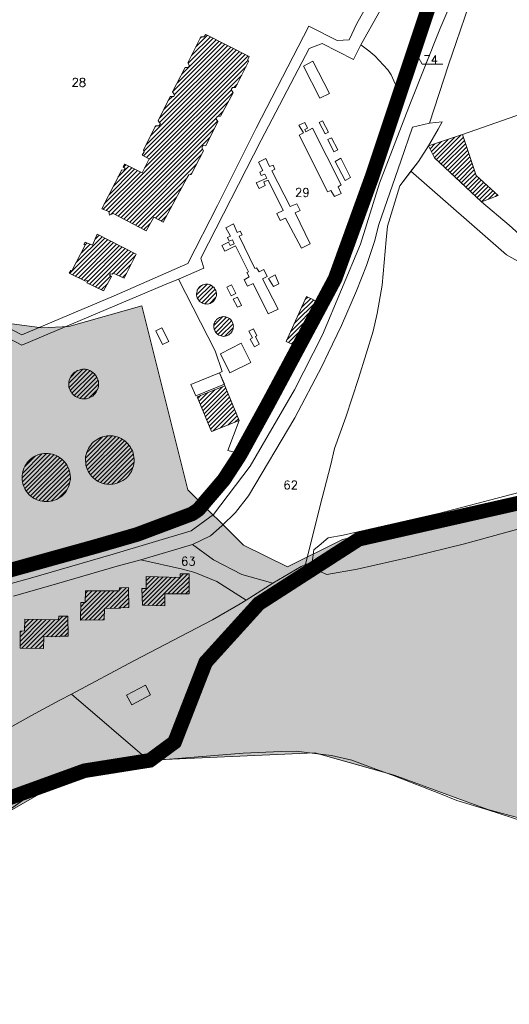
# Model space of a CAD drawing. Header units: metres. Extents: x 578835 to 593571, y 248557 to 255108.
# Tile 76 of 251: x 583993 to 584195, y 250172 to 250577. Entities that reach past the tile are written whole.
import ezdxf

# ---------------------------------------------------------------- set-up
doc = ezdxf.new("R2010")
doc.units = ezdxf.units.M
doc.linetypes.add('CACHEX2', pattern=[0.75, 0.5, -0.25])
doc.linetypes.add('SOLID_LINE', pattern=[0])
for name, color, linetype, lineweight in [('Cad-BATIMENT_BATI_LEGER13', 7, 'SOLID_LINE', 0), ('Cad-BATIMENT_BATI_PRIVE12', 7, 'SOLID_LINE', 0), ('Cad-BATIMENT_BATI_PRIVE12_HACH', 7, 'SOLID_LINE', 0), ('Cad-PARCELLAIRE_PARCELLE1', 250, 'SOLID_LINE', 0), ('Cad-RESEAU_ROUT_AXE_DE_VOIE26', 255, 'SOLID_LINE', 0), ('Cad-RESEAU_ROUT_LIMITE_DE_VOIE_P23', 8, 'SOLID_LINE', 0), ('Cad-TOPONYMIE_DETAIL_PARCELLAIR181', 7, 'SOLID_LINE', 0), ('Cad-TOPONYMIE_NUMERO_DE_PARCELL182', 250, 'SOLID_LINE', 0), ('PLU', 7, 'CACHEX2', 5), ('PPRI global - contour', 152, 'Continuous', 5), ('PPRI global - hachures', 152, 'Continuous', 5)]:
    doc.layers.add(name, color=color, linetype=linetype, lineweight=lineweight)
doc.styles.add('TEXTSTYLE_45_11', font='txt.shx', dxfattribs={"oblique": 50})

msp = doc.modelspace()

# ---------------------------------------------------------------- hatches: boundary and pattern name
at = {"layer": 'Cad-BATIMENT_BATI_PRIVE12_HACH', "ltscale": 0.4}
h = msp.add_hatch(dxfattribs=at)
h.set_pattern_fill('ANSI31', color=256, scale=0.4, style=0)
h.paths.add_polyline_path([(584052.15, 250493.74), (584062, 250512.06), (584062.73, 250513.23), (584063.63, 250513.32), (584068.75, 250523.1), (584068.07, 250524.28), (584068.58, 250525.21), (584069.65, 250525.07), (584074.67, 250535.08), (584073.82, 250536.34), (584074.5, 250537.19), (584075.73, 250537.29), (584081.02, 250546.97), (584080.17, 250548.25), (584080.68, 250549.07), (584081.99, 250549.18), (584087.29, 250559.77), (584086.97, 250560.63), (584087.6, 250561.91), (584069.69, 250571), (584068.95, 250570.05), (584067.71, 250570.06), (584062.35, 250559.24), (584063.03, 250558.08), (584062.5, 250557.36), (584061.19, 250557.36), (584056.01, 250547.34), (584056.86, 250546.07), (584056.49, 250545.49), (584055.1, 250545.38), (584050.08, 250535.37), (584051, 250534.21), (584050.41, 250533.39), (584049.01, 250533.38), (584044, 250523.37), (584044.38, 250522.63), (584043.51, 250521.22), (584046.44, 250519.79), (584043.46, 250513.97), (584036.32, 250517.49), (584035.67, 250516.44), (584036.46, 250515.84), (584036.11, 250515.14), (584035.1, 250515.28), (584026.89, 250499.21), (584029.79, 250498), (584030.07, 250496.57), (584031.58, 250497.26), (584045.12, 250490.14), (584048.28, 250495.75)])
h = msp.add_hatch(dxfattribs=at)
h.set_pattern_fill('ANSI31', color=256, scale=0.4, style=0)
h.paths.add_polyline_path([(584180.99, 250512.86), (584175.38, 250529.78), (584161.43, 250525.05), (584163.9, 250520.13), (584174.18, 250510.51), (584183.14, 250502), (584190.01, 250504.59)])
h = msp.add_hatch(dxfattribs=at)
h.set_pattern_fill('ANSI31', color=256, scale=0.4, style=0)
h.paths.add_polyline_path([(584036.03, 250470.65), (584041.06, 250480.55), (584025.04, 250488.69), (584023.03, 250484.17), (584020.04, 250485.48), (584019.54, 250484.44), (584020.06, 250484.14), (584014.58, 250473.66), (584014.09, 250473.72), (584013.43, 250472.67), (584020.23, 250469.33), (584020.69, 250469.71), (584021.13, 250469.41), (584020.77, 250468.71), (584027.64, 250465.39), (584030.86, 250471.34), (584030.07, 250471.83), (584030.52, 250472.42), (584031.11, 250472.26), (584031.56, 250472.73)])
h = msp.add_hatch(dxfattribs=at)
h.set_pattern_fill('ANSI31', color=256, scale=0.4, style=0)
h.paths.add_polyline_path([(584074.06, 250463.47), (584074.1, 250463.92), (584074.06, 250464.47), (584073.93, 250465.02), (584073.8, 250465.56), (584073.6, 250465.99), (584073.31, 250466.53), (584072.95, 250466.94), (584072.51, 250467.24), (584072.07, 250467.53), (584071.64, 250467.83), (584071.13, 250468.01), (584070.62, 250468.08), (584070.04, 250468.15), (584069.55, 250468.1), (584068.98, 250468.05), (584068.5, 250467.91), (584068.02, 250467.64), (584067.55, 250467.38), (584067.17, 250467.01), (584066.79, 250466.64), (584066.5, 250466.18), (584066.21, 250465.71), (584066.08, 250465.25), (584065.96, 250464.68), (584065.92, 250464.13), (584065.89, 250463.56), (584066.01, 250463.13), (584066.13, 250462.58), (584066.43, 250462.05), (584066.71, 250461.63), (584066.99, 250461.21), (584067.43, 250460.9), (584067.86, 250460.61), (584068.3, 250460.31), (584068.82, 250460.12), (584069.41, 250459.95), (584069.89, 250460), (584070.48, 250459.93), (584070.96, 250460.08), (584071.44, 250460.24), (584071.91, 250460.5), (584072.39, 250460.76), (584072.86, 250461.13), (584073.16, 250461.49), (584073.44, 250461.97), (584073.73, 250462.43), (584073.95, 250462.9)])
h = msp.add_hatch(dxfattribs=at)
h.set_pattern_fill('ANSI31', color=256, scale=0.4, style=0)
h.paths.add_polyline_path([(584108.51, 250441.93), (584116.95, 250460.36), (584111.2, 250463), (584102.77, 250444.57)])
h = msp.add_hatch(dxfattribs=at)
h.set_pattern_fill('ANSI31', color=256, scale=0.4, style=0)
h.paths.add_polyline_path([(584081.01, 250451.34), (584080.88, 250451.88), (584080.67, 250452.42), (584080.47, 250452.85), (584080.11, 250453.27), (584079.82, 250453.69), (584079.39, 250453.98), (584078.95, 250454.29), (584078.44, 250454.47), (584077.93, 250454.64), (584077.43, 250454.72), (584076.93, 250454.79), (584076.36, 250454.73), (584075.87, 250454.59), (584075.39, 250454.43), (584074.92, 250454.18), (584074.45, 250453.91), (584074.07, 250453.54), (584073.78, 250453.08), (584073.48, 250452.6), (584073.28, 250452.14), (584073.07, 250451.68), (584073.03, 250451.12), (584072.99, 250450.67), (584073.04, 250450.11), (584073.16, 250449.57), (584073.36, 250449.14), (584073.57, 250448.6), (584073.85, 250448.18), (584074.22, 250447.76), (584074.65, 250447.47), (584075.09, 250447.16), (584075.61, 250446.98), (584076.11, 250446.81), (584076.61, 250446.73), (584077.11, 250446.66), (584077.69, 250446.72), (584078.17, 250446.86), (584078.65, 250447.02), (584079.12, 250447.27), (584079.59, 250447.65), (584079.97, 250448.02), (584080.26, 250448.37), (584080.56, 250448.85), (584080.77, 250449.31), (584080.97, 250449.77), (584081.01, 250450.33), (584081.05, 250450.89)])
h = msp.add_hatch(dxfattribs=at)
h.set_pattern_fill('ANSI31', color=256, scale=0.4, style=0)
h.paths.add_polyline_path([(584105.42, 250435.54), (584107.17, 250439.25), (584105.2, 250440.09), (584103.51, 250436.61)])
h = msp.add_hatch(dxfattribs=at)
h.set_pattern_fill('ANSI31', color=256, scale=0.4, style=0)
h.paths.add_polyline_path([(584025.25, 250428.85), (584025.04, 250429.5), (584024.66, 250430.13), (584024.28, 250430.66), (584023.83, 250431.17), (584023.37, 250431.69), (584022.84, 250432.1), (584022.23, 250432.49), (584021.55, 250432.77), (584020.96, 250432.95), (584020.2, 250433.1), (584019.54, 250433.16), (584018.88, 250433.1), (584018.23, 250432.94), (584017.51, 250432.76), (584016.86, 250432.6), (584016.31, 250432.22), (584015.69, 250431.84), (584015.23, 250431.46), (584014.7, 250430.86), (584014.32, 250430.38), (584013.96, 250429.8), (584013.7, 250429.1), (584013.49, 250428.53), (584013.39, 250427.86), (584013.28, 250427.07), (584013.34, 250426.4), (584013.39, 250425.73), (584013.62, 250425.08), (584013.83, 250424.43), (584014.22, 250423.8), (584014.59, 250423.27), (584015.05, 250422.76), (584015.5, 250422.24), (584016.03, 250421.83), (584016.63, 250421.55), (584017.31, 250421.27), (584017.91, 250421.1), (584018.66, 250420.94), (584019.32, 250420.88), (584019.98, 250420.94), (584020.64, 250420.99), (584021.36, 250421.17), (584022, 250421.44), (584022.55, 250421.71), (584023.18, 250422.09), (584023.63, 250422.58), (584024.18, 250423.07), (584024.54, 250423.66), (584024.9, 250424.24), (584025.18, 250424.83), (584025.37, 250425.51), (584025.47, 250426.18), (584025.59, 250426.86), (584025.53, 250427.53), (584025.48, 250428.2)])
h = msp.add_hatch(dxfattribs=at)
h.set_pattern_fill('ANSI31', color=256, scale=0.4, style=0)
h.paths.add_polyline_path([(584083.39, 250411.96), (584077.57, 250426.3), (584066.08, 250421.77), (584071.98, 250407.45)])
h = msp.add_hatch(dxfattribs=at)
h.set_pattern_fill('ANSI31', color=256, scale=0.4, style=0)
h.paths.add_polyline_path([(584040.13, 250396.87), (584039.97, 250397.75), (584039.74, 250398.62), (584039.5, 250399.49), (584039.1, 250400.24), (584038.71, 250400.98), (584038.16, 250401.72), (584037.6, 250402.46), (584036.97, 250403.07), (584036.35, 250403.57), (584035.65, 250404.08), (584034.87, 250404.57), (584034.09, 250404.95), (584033.24, 250405.21), (584032.4, 250405.48), (584031.56, 250405.63), (584030.73, 250405.67), (584029.83, 250405.7), (584029.01, 250405.64), (584028.12, 250405.45), (584027.23, 250405.26), (584026.42, 250404.98), (584025.63, 250404.58), (584024.93, 250404.18), (584024.15, 250403.67), (584023.52, 250403.18), (584022.83, 250402.56), (584022.32, 250401.85), (584021.79, 250401.13), (584021.36, 250400.43), (584020.94, 250399.61), (584020.67, 250398.81), (584020.42, 250398.01), (584020.24, 250397.11), (584020.23, 250396.21), (584020.22, 250395.43), (584020.29, 250394.54), (584020.36, 250393.65), (584020.6, 250392.78), (584020.92, 250391.92), (584021.23, 250391.16), (584021.71, 250390.42), (584022.18, 250389.68), (584022.72, 250389.06), (584023.35, 250388.45), (584023.98, 250387.83), (584024.69, 250387.33), (584025.46, 250386.83), (584026.24, 250386.46), (584027.08, 250386.19), (584027.93, 250385.93), (584028.77, 250385.77), (584029.68, 250385.74), (584030.51, 250385.7), (584031.41, 250385.77), (584032.22, 250385.95), (584033.11, 250386.14), (584033.91, 250386.42), (584034.7, 250386.83), (584035.49, 250387.23), (584036.19, 250387.73), (584036.89, 250388.24), (584037.51, 250388.84), (584038.1, 250389.57), (584038.53, 250390.27), (584039.06, 250390.99), (584039.4, 250391.79), (584039.66, 250392.6), (584039.92, 250393.39), (584040.1, 250394.3), (584040.18, 250395.2), (584040.19, 250396.09)])
h = msp.add_hatch(dxfattribs=at)
h.set_pattern_fill('ANSI31', color=256, scale=0.4, style=0)
h.paths.add_polyline_path([(584013.02, 250392.71), (584012.63, 250393.46), (584012.16, 250394.2), (584011.6, 250394.93), (584010.97, 250395.55), (584010.34, 250396.17), (584009.64, 250396.66), (584008.94, 250397.17), (584008.16, 250397.54), (584007.4, 250397.82), (584006.55, 250398.08), (584005.71, 250398.23), (584004.8, 250398.37), (584003.97, 250398.42), (584003.07, 250398.35), (584002.25, 250398.27), (584001.35, 250398.09), (584000.55, 250397.8), (583999.75, 250397.51), (583999.04, 250397.12), (583998.26, 250396.6), (583997.57, 250396.1), (583996.96, 250395.5), (583996.34, 250394.88), (583995.83, 250394.17), (583995.4, 250393.46), (583994.97, 250392.65), (583994.71, 250391.85), (583994.44, 250391.05), (583994.28, 250390.14), (583994.09, 250389.34), (583994.08, 250388.46), (583994.16, 250387.57), (583994.23, 250386.68), (583994.45, 250385.92), (583994.7, 250385.05), (583995.01, 250384.29), (583995.4, 250383.55), (583995.87, 250382.81), (583996.43, 250382.08), (583997.06, 250381.45), (583997.69, 250380.84), (583998.38, 250380.34), (583999.09, 250379.84), (583999.86, 250379.46), (584000.63, 250379.19), (584001.48, 250378.93), (584002.31, 250378.77), (584003.23, 250378.63), (584004.06, 250378.59), (584004.96, 250378.66), (584005.77, 250378.73), (584006.67, 250378.91), (584007.47, 250379.2), (584008.27, 250379.5), (584008.98, 250379.89), (584009.77, 250380.39), (584010.46, 250380.91), (584011.07, 250381.51), (584011.68, 250382.12), (584012.2, 250382.83), (584012.63, 250383.53), (584013.06, 250384.35), (584013.32, 250385.16), (584013.59, 250385.95), (584013.75, 250386.86), (584013.94, 250387.65), (584013.94, 250388.55), (584013.87, 250389.44), (584013.8, 250390.32), (584013.57, 250391.08), (584013.33, 250391.96)])
h = msp.add_hatch(dxfattribs=at)
h.set_pattern_fill('ANSI31', color=256, scale=0.4, style=0)
h.paths.add_polyline_path([(584052.9, 250335.74), (584052.82, 250340.64), (584062.88, 250340.58), (584062.85, 250348.83), (584059.14, 250348.85), (584059.18, 250347.4), (584045.13, 250347.79), (584045.14, 250342.88), (584043.4, 250342.86), (584043.65, 250335.96)])
h = msp.add_hatch(dxfattribs=at)
h.set_pattern_fill('ANSI31', color=256, scale=0.4, style=0)
h.paths.add_polyline_path([(584038.04, 250335.05), (584037.94, 250343.18), (584034.14, 250343.08), (584034.01, 250341.85), (584020.16, 250341.81), (584020.07, 250337), (584018.24, 250337.07), (584018.19, 250329.82), (584027.83, 250329.96), (584027.94, 250334.54), (584034.51, 250334.75), (584034.58, 250334.87)])
h = msp.add_hatch(dxfattribs=at)
h.set_pattern_fill('ANSI31', color=256, scale=0.4, style=0)
h.paths.add_polyline_path([(584012.98, 250323.15), (584012.94, 250331.4), (584009.23, 250331.42), (584009.1, 250329.96), (583995.16, 250330.13), (583995.07, 250325.33), (583993.25, 250325.29), (583993.26, 250318.27), (584002.84, 250318.06), (584003.01, 250322.99), (584009.52, 250322.97), (584009.59, 250323.2)])
at = {"layer": 'PPRI global - hachures', "ltscale": 0.4}
h = msp.add_hatch(dxfattribs=at)
h.set_pattern_fill('ANSI36', color=256, scale=2, style=0)
h.paths.add_polyline_path([(585242.56, 250780.23), (585265.66, 250798.09), (585286.7, 250804.38), (585289.93, 250787.96), (585326.39, 250810.17), (585330.51, 250825.48), (585332.77, 250868.33), (585348.01, 250892.87), (585368.08, 250929.4), (585385.04, 250960.79), (585420, 251010.54), (585447.53, 251036.99), (585518.72, 251077.28), (585598.27, 251123.95), (585621.04, 251151.16), (585692.53, 251198.38), (585723.43, 251230.19), (585637.54, 251423.36), (585591.28, 251427.03), (585538.57, 251422.44), (585488.16, 251414.81), (585414.83, 251394.96), (585343.03, 251372.05), (585277.87, 251348.23), (585198.43, 251338.3), (585108.29, 251333.72), (585046.42, 251316.92), (585001.35, 251284.85), (584795.87, 251178.72), (584800.22, 251164.72), (584815.5, 251086.08), (584822.37, 251051.72), (584819.32, 251024.99), (584791.82, 251006.67), (584731.47, 250981.47), (584700.16, 250976.13), (584659.67, 250974.6), (584593.22, 250952.46), (584510.56, 250915.62), (584433.42, 250868.28), (584351.68, 250824.76), (584321.89, 250808.72), (584305.85, 250783.52), (584289.81, 250751.95), (584310.44, 250703.84), (584324.95, 250679.41), (584347.1, 250669.48), (584371.55, 250659.56), (584400.57, 250641.23), (584409.74, 250621.38), (584399.81, 250601.53), (584383, 250586.26), (584353.21, 250570.99), (584343.28, 250555.72), (584342.52, 250547.32), (584351.68, 250539.68), (584363.14, 250532.81), (584402.1, 250526.7), (584442.58, 250516.01), (584470.85, 250509.9), (584483.07, 250499.98), (584489.18, 250483.18), (584480.78, 250466.38), (584358.94, 250424.9), (584287.9, 250398.94), (584209.22, 250382.14), (584125.96, 250363.05), (584103.32, 250351.74), (584085.24, 250360.61), (584066.5, 250379.34), (584071.07, 250273.21), (584114.62, 250275.14), (584147.19, 250265.93), (584185.77, 250251.87), (584224.57, 250241.26), (584264.15, 250239.99), (584302.22, 250247.96), (584339.45, 250262.04), (584392.88, 250285.19), (584363.5, 250180.41), (584396.55, 250191.71), (584429.35, 250209.71), (584463.06, 250232.48), (584509.48, 250247.33), (584563.23, 250258.54), (584653.27, 250281.47), (584710.91, 250295.68), (584752.12, 250307.72), (584786.5, 250341.33), (584838.38, 250380.15), (584946.57, 250440.75), (585046.31, 250526.64), (585147.58, 250632.48), (585219.01, 250708.68), (585240.76, 250756.07)])
h = msp.add_hatch(dxfattribs=at)
h.set_pattern_fill('ANSI36', color=256, scale=2, style=0)
h.paths.add_polyline_path([(584066.5, 250379.34), (584062.37, 250383.47), (584043.41, 250459.25), (584013.35, 250450.76), (584002.24, 250450.11), (583982.63, 250452.72), (583973.49, 250455.99), (583889.77, 250518.96), (583895.65, 250528.1), (583977.99, 250662.67), (584030.07, 250749.63), (583918.43, 250756.91), (583664.41, 250783.59), (583631.24, 250786.83), (583615.06, 250787.64), (583601.17, 250794.44), (583587.42, 250827.6), (583576.9, 250872.88), (583563.15, 250910.89), (583546.16, 250944.04), (583514.61, 250983.67), (583475.78, 251010.35), (583442.61, 251028.95), (583396.5, 251041.08), (583343.91, 251049.17), (583296.18, 251058.06), (583275.96, 251065.34), (583264.63, 251086.36), (583250.88, 251100.92), (583230.66, 251114.67), (583189.4, 251126.8), (583119.68, 251147.06), (583061.43, 251160.81), (583024.22, 251164.04), (582980.53, 251148.68), (582993.48, 251125.23), (583025.83, 251140.59), (583054.15, 251143.02), (583098.64, 251130.08), (583144.75, 251115.52), (583186.01, 251101.78), (583219.99, 251088.03), (583236.17, 251071.86), (583255.58, 251033.04), (583254.78, 251000.7), (583238.6, 250995.04), (583207.85, 250995.04), (583194.1, 251002.31), (583172.26, 251010.4), (583159.32, 250999.89), (583144.75, 250992.61), (583123.72, 250996.65), (583093.79, 251001.51), (583044.44, 251004.74), (583042.82, 250977.25), (583071.95, 250975.63), (583123.72, 250970.78), (583189.25, 250968.35), (583234.55, 250957.84), (583253.97, 250940.05), (583273.38, 250908.51), (583282.28, 250851.91), (583278.25, 250803.12), (583273.39, 250777.24), (583225.66, 250792.61), (583164.18, 250807.16), (583128.59, 250807.97), (583123.73, 250787.76), (583296.04, 250750.56), (583317.08, 251031.97), (583369.66, 251022.26), (583418.2, 250998.81), (583457.03, 250968.08), (583486.96, 250930.89), (583515.28, 250879.13), (583529.84, 250833.04), (583533.88, 250790.18), (583534.69, 250771.58), (583553.3, 250763.5), (583563.01, 250755.41), (583580, 250744.9), (583594.56, 250731.15), (583590.51, 250708.51), (583580.81, 250697.19), (583567.05, 250697.19), (583552.49, 250698.8), (583535.5, 250697.19), (583522.56, 250693.95), (583503.14, 250708.51), (583479.68, 250718.21), (583448.13, 250723.87), (583373.71, 250731.15), (583318.7, 250734.39), (583315.46, 250703.66), (583444.9, 250694.76), (583478.87, 250680.21), (583494.24, 250668.89), (583512.04, 250632.5), (583510.42, 250582.36), (583496.67, 250561.34), (583468.36, 250541.12), (583419.01, 250518.48), (583354.29, 250508.77), (583304.13, 250508.77), (583282.29, 250518.48), (583279.06, 250526.56), (583283.91, 250598.53), (583239.42, 250602.58), (583222.43, 250600.96), (583186.02, 250597.72), (583162.56, 250599.34), (583148, 250606.62), (583122.92, 250612.28), (583089.76, 250614.71), (583078.43, 250626.03), (583052.54, 250635.73), (583029.89, 250635.73), (583004.81, 250631.69), (582985.4, 250622.79), (582965.98, 250613.09), (582970.84, 250593.68), (583001.58, 250611.47), (583029.08, 250621.98), (583059.01, 250621.98), (583080.86, 250606.62), (583092.99, 250591.26), (583118.07, 250585.59), (583148.81, 250571.85), (583177.12, 250554.06), (583200.59, 250528.99), (583205.44, 250507.16), (583205.44, 250486.13), (583186.83, 250479.66), (583124.54, 250464.3), (583104.02, 250461.44), (583074.89, 250436.37), (583062.76, 250421.01), (583040.92, 250417.77), (583013.41, 250429.9), (582993.19, 250437.99), (582977.01, 250433.14), (582972.96, 250422.62), (582979.43, 250412.11), (583003.7, 250411.3), (583028.78, 250404.83), (583040.92, 250397.56), (583014.22, 250380.57), (582989.14, 250366.83), (582968.11, 250354.7), (582985.91, 250337.72), (583050.62, 250379.77), (583073.28, 250387.85), (583089.45, 250391.9), (583109.68, 250404.03), (583129.9, 250417.77), (583157.41, 250425.05), (583265.81, 250428.28), (583273.09, 250428.28), (583273.9, 250446.07), (583295.97, 250457.39), (583334.8, 250467.1), (583366.35, 250470.33), (583405.99, 250467.9), (583424.6, 250456.58), (583444.01, 250438.79), (583471.52, 250417.77), (583514.39, 250491.35), (583542.71, 250566.56), (583607.54, 250728.61), (583618.87, 250755.3), (583637.47, 250748.02), (583563.05, 250565.27), (583533.11, 250493.3), (583488.62, 250414.05), (583469.92, 250375), (583458.6, 250360.44), (583447.3, 250277.69), (583433.55, 250118.39), (583433.55, 250075.53), (583435.17, 250061.79), (583444.07, 250055.32), (583538.72, 249966.37), (583593.05, 249930.65), (583636.74, 249921.76), (583657.12, 249921.76), (583640.51, 249900.52), (583605.37, 249856.24), (583563.9, 249771.01), (583539.46, 249724.43), (583484.46, 249610.66), (583466.89, 249549.58), (583445.44, 249517.44), (583408.01, 249447.95), (583372.11, 249391.45), (583402.75, 249358.91), (583418.65, 249347.07), (583436.19, 249369.28), (583463.87, 249406.75), (583478.59, 249436.8), (583476.61, 249477.12), (583481.36, 249487.31), (583491.71, 249499.16), (583485.47, 249528.1), (583479.2, 249549.72), (583486.09, 249593.97), (583536.27, 249697.24), (583571.65, 249771.24), (583609.81, 249820.41), (583635.17, 249860.02), (583657.05, 249884.96), (583692.43, 249959.02), (583716.61, 250005.58), (583724.42, 250017.76), (583733.57, 250029.46), (583758.23, 250060.88), (583783.36, 250088.01), (583819.02, 250122.79), (583886.38, 250174.14), (583941.78, 250217.37), (583983.26, 250248.04), (584014.32, 250265.65), (584046.48, 250272.12), (584071.07, 250273.21)])

# ---------------------------------------------------------------- linework, layer by layer
at = {"layer": 'Cad-BATIMENT_BATI_LEGER13'}
for points in [[(584116.66, 250544.71), (584120.55, 250546.6), (584113.74, 250559.97), (584109.95, 250557.98), (584116.66, 250544.71), (584116.66, 250544.71)], [(584116.66, 250544.71), (584120.55, 250546.6), (584113.74, 250559.97), (584109.95, 250557.98), (584116.66, 250544.71), (584116.66, 250544.71)], [(584125.42, 250509), (584113.65, 250532.32), (584110.81, 250530.85), (584110.4, 250531.82), (584111.51, 250532.36), (584110.41, 250534.72), (584108.03, 250533.62), (584109.94, 250530.45), (584108.12, 250529.51), (584118.11, 250509.61), (584119.8, 250506.19), (584121.23, 250506.75), (584122.69, 250504.19), (584125.37, 250505.54), (584124.16, 250508.22), (584125.42, 250509), (584125.42, 250509)], [(584125.42, 250509), (584113.65, 250532.32), (584110.81, 250530.85), (584110.4, 250531.82), (584111.51, 250532.36), (584110.41, 250534.72), (584108.03, 250533.62), (584109.94, 250530.45), (584108.12, 250529.51), (584118.11, 250509.61), (584119.8, 250506.19), (584121.23, 250506.75), (584122.69, 250504.19), (584125.37, 250505.54), (584124.16, 250508.22), (584125.42, 250509), (584125.42, 250509)], [(584120.22, 250530.74), (584117.77, 250535.45), (584116.33, 250534.77), (584118.87, 250530.08), (584120.22, 250530.74), (584120.22, 250530.74)], [(584120.22, 250530.74), (584117.77, 250535.45), (584116.33, 250534.77), (584118.87, 250530.08), (584120.22, 250530.74), (584120.22, 250530.74)], [(584124.04, 250523.49), (584121.49, 250528.4), (584119.97, 250527.71), (584122.39, 250522.57), (584124.04, 250523.49), (584124.04, 250523.49)], [(584124.04, 250523.49), (584121.49, 250528.4), (584119.97, 250527.71), (584122.39, 250522.57), (584124.04, 250523.49), (584124.04, 250523.49)], [(584104.4, 250500.11), (584096.81, 250514.85), (584098.16, 250515.53), (584097.37, 250517.13), (584095.93, 250516.57), (584094.41, 250519.9), (584091.4, 250518.42), (584093.17, 250515), (584091.92, 250514.23), (584092.53, 250512.83), (584093.97, 250513.4), (584094.76, 250511.79), (584090.38, 250509.86), (584091.73, 250507.52), (584094.19, 250508.73), (584093.57, 250510.24), (584095.33, 250510.94), (584101.56, 250498.42), (584098.87, 250497.19), (584100.34, 250494.31), (584102.56, 250495.38), (584109.04, 250483), (584112.68, 250484.75), (584106.51, 250497.5), (584108.57, 250498.45), (584107.11, 250501.22), (584104.4, 250500.11), (584104.4, 250500.11)], [(584104.4, 250500.11), (584096.81, 250514.85), (584098.16, 250515.53), (584097.37, 250517.13), (584095.93, 250516.57), (584094.41, 250519.9), (584091.4, 250518.42), (584093.17, 250515), (584091.92, 250514.23), (584092.53, 250512.83), (584093.97, 250513.4), (584094.76, 250511.79), (584090.38, 250509.86), (584091.73, 250507.52), (584094.19, 250508.73), (584093.57, 250510.24), (584095.33, 250510.94), (584101.56, 250498.42), (584098.87, 250497.19), (584100.34, 250494.31), (584102.56, 250495.38), (584109.04, 250483), (584112.68, 250484.75), (584106.51, 250497.5), (584108.57, 250498.45), (584107.11, 250501.22), (584104.4, 250500.11), (584104.4, 250500.11)], [(584129.28, 250512.11), (584125.24, 250520.02), (584122.95, 250518.72), (584127.07, 250510.81), (584129.28, 250512.11), (584129.28, 250512.11)], [(584129.28, 250512.11), (584125.24, 250520.02), (584122.95, 250518.72), (584127.07, 250510.81), (584129.28, 250512.11), (584129.28, 250512.11)], [(584093.1, 250470.4), (584094.92, 250471.34), (584093.62, 250474.13), (584091.63, 250473.18), (584090.59, 250474.88), (584089.87, 250474.6), (584083.48, 250487.88), (584084.67, 250488.43), (584083.88, 250489.92), (584082.6, 250489.48), (584081.08, 250492.92), (584077.92, 250491.32), (584079.93, 250487.92), (584078.66, 250487.36), (584079.37, 250485.86), (584080.64, 250486.42), (584081.35, 250484.69), (584079.68, 250484), (584078.99, 250485.39), (584076.3, 250484.05), (584077.57, 250481.71), (584081.92, 250483.96), (584087.26, 250473.26), (584086.54, 250472.97), (584087.6, 250471.17), (584085.47, 250469.99), (584086.84, 250467.32), (584089.15, 250468.41), (584095.39, 250455.88), (584099.51, 250457.79), (584093.1, 250470.4), (584093.1, 250470.4)], [(584093.1, 250470.4), (584094.92, 250471.34), (584093.62, 250474.13), (584091.63, 250473.18), (584090.59, 250474.88), (584089.87, 250474.6), (584083.48, 250487.88), (584084.67, 250488.43), (584083.88, 250489.92), (584082.6, 250489.48), (584081.08, 250492.92), (584077.92, 250491.32), (584079.93, 250487.92), (584078.66, 250487.36), (584079.37, 250485.86), (584080.64, 250486.42), (584081.35, 250484.69), (584079.68, 250484), (584078.99, 250485.39), (584076.3, 250484.05), (584077.57, 250481.71), (584081.92, 250483.96), (584087.26, 250473.26), (584086.54, 250472.97), (584087.6, 250471.17), (584085.47, 250469.99), (584086.84, 250467.32), (584089.15, 250468.41), (584095.39, 250455.88), (584099.51, 250457.79), (584093.1, 250470.4), (584093.1, 250470.4)], [(584099.8, 250468.29), (584098.25, 250471.95), (584095.56, 250470.5), (584097.5, 250467.2), (584099.8, 250468.29), (584099.8, 250468.29)], [(584099.8, 250468.29), (584098.25, 250471.95), (584095.56, 250470.5), (584097.5, 250467.2), (584099.8, 250468.29), (584099.8, 250468.29)], [(584082.07, 250464.25), (584080.28, 250467.88), (584078.38, 250466.95), (584080.09, 250463.3), (584082.07, 250464.25), (584082.07, 250464.25)], [(584082.07, 250464.25), (584080.28, 250467.88), (584078.38, 250466.95), (584080.09, 250463.3), (584082.07, 250464.25), (584082.07, 250464.25)], [(584084.37, 250459.42), (584082.68, 250462.85), (584080.94, 250462.03), (584082.7, 250458.72), (584084.37, 250459.42), (584084.37, 250459.42)], [(584084.37, 250459.42), (584082.68, 250462.85), (584080.94, 250462.03), (584082.7, 250458.72), (584084.37, 250459.42), (584084.37, 250459.42)], [(584054.45, 250444.55), (584051.67, 250450.22), (584049.14, 250448.9), (584051.91, 250443.33), (584054.45, 250444.55), (584054.45, 250444.55)], [(584054.45, 250444.55), (584051.67, 250450.22), (584049.14, 250448.9), (584051.91, 250443.33), (584054.45, 250444.55), (584054.45, 250444.55)], [(584091.73, 250443.42), (584090.15, 250446.64), (584090.7, 250446.91), (584089.3, 250449.8), (584087.41, 250448.75), (584088.97, 250445.99), (584088.01, 250445.45), (584089.68, 250442.36), (584091.73, 250443.42), (584091.73, 250443.42)], [(584091.73, 250443.42), (584090.15, 250446.64), (584090.7, 250446.91), (584089.3, 250449.8), (584087.41, 250448.75), (584088.97, 250445.99), (584088.01, 250445.45), (584089.68, 250442.36), (584091.73, 250443.42), (584091.73, 250443.42)], [(584088.23, 250435.89), (584084.19, 250443.8), (584075.74, 250439.42), (584079.61, 250431.6), (584088.23, 250435.89), (584088.23, 250435.89)], [(584088.23, 250435.89), (584084.19, 250443.8), (584075.74, 250439.42), (584079.61, 250431.6), (584088.23, 250435.89), (584088.23, 250435.89)], [(584077.36, 250426.96), (584075.4, 250431.69), (584063.6, 250426.81), (584065.55, 250422.18), (584077.36, 250426.96), (584077.36, 250426.96)], [(584077.36, 250426.96), (584075.4, 250431.69), (584063.6, 250426.81), (584065.55, 250422.18), (584077.36, 250426.96), (584077.36, 250426.96)], [(584046.98, 250299.01), (584044.83, 250303.07), (584037.1, 250298.86), (584039.32, 250294.92), (584046.98, 250299.01), (584046.98, 250299.01)], [(584046.98, 250299.01), (584044.83, 250303.07), (584037.1, 250298.86), (584039.32, 250294.92), (584046.98, 250299.01), (584046.98, 250299.01)]]:
    msp.add_lwpolyline(points, close=True, dxfattribs=at)
at = {"layer": 'Cad-BATIMENT_BATI_PRIVE12'}
for points in [[(584052.15, 250493.74), (584062, 250512.06), (584062.73, 250513.23), (584063.63, 250513.32), (584068.75, 250523.1), (584068.07, 250524.28), (584068.58, 250525.21), (584069.65, 250525.07), (584074.67, 250535.08), (584073.82, 250536.34), (584074.5, 250537.19), (584075.73, 250537.29), (584081.02, 250546.97), (584080.17, 250548.25), (584080.68, 250549.07), (584081.99, 250549.18), (584087.29, 250559.77), (584086.97, 250560.63), (584087.6, 250561.91), (584069.69, 250571), (584068.95, 250570.05), (584067.71, 250570.06), (584062.35, 250559.24), (584063.03, 250558.08), (584062.5, 250557.36), (584061.19, 250557.36), (584056.01, 250547.34), (584056.86, 250546.07), (584056.49, 250545.49), (584055.1, 250545.38), (584050.08, 250535.37), (584051, 250534.21), (584050.41, 250533.39), (584049.01, 250533.38), (584044, 250523.37), (584044.38, 250522.63), (584043.51, 250521.22), (584046.44, 250519.79), (584043.46, 250513.97), (584036.32, 250517.49), (584035.67, 250516.44), (584036.46, 250515.84), (584036.11, 250515.14), (584035.1, 250515.28), (584026.89, 250499.21), (584029.79, 250498), (584030.07, 250496.57), (584031.58, 250497.26), (584045.12, 250490.14), (584048.28, 250495.75), (584052.15, 250493.74), (584052.15, 250493.74)], [(584180.99, 250512.86), (584175.38, 250529.78), (584161.43, 250525.05), (584163.9, 250520.13), (584174.18, 250510.51), (584183.14, 250502), (584190.01, 250504.59), (584180.99, 250512.86), (584180.99, 250512.86)], [(584036.03, 250470.65), (584041.06, 250480.55), (584025.04, 250488.69), (584023.03, 250484.17), (584020.04, 250485.48), (584019.54, 250484.44), (584020.06, 250484.14), (584014.58, 250473.66), (584014.09, 250473.72), (584013.43, 250472.67), (584020.23, 250469.33), (584020.69, 250469.71), (584021.13, 250469.41), (584020.77, 250468.71), (584027.64, 250465.39), (584030.86, 250471.34), (584030.07, 250471.83), (584030.52, 250472.42), (584031.11, 250472.26), (584031.56, 250472.73), (584036.03, 250470.65), (584036.03, 250470.65)], [(584074.06, 250463.47), (584074.1, 250463.92), (584074.06, 250464.47), (584073.93, 250465.02), (584073.8, 250465.56), (584073.6, 250465.99), (584073.31, 250466.53), (584072.95, 250466.94), (584072.51, 250467.24), (584072.07, 250467.53), (584071.64, 250467.83), (584071.13, 250468.01), (584070.62, 250468.08), (584070.04, 250468.15), (584069.55, 250468.1), (584068.98, 250468.05), (584068.5, 250467.91), (584068.02, 250467.64), (584067.55, 250467.38), (584067.17, 250467.01), (584066.79, 250466.64), (584066.5, 250466.18), (584066.21, 250465.71), (584066.08, 250465.25), (584065.96, 250464.68), (584065.92, 250464.13), (584065.89, 250463.56), (584066.01, 250463.13), (584066.13, 250462.58), (584066.43, 250462.05), (584066.71, 250461.63), (584066.99, 250461.21), (584067.43, 250460.9), (584067.86, 250460.61), (584068.3, 250460.31), (584068.82, 250460.12), (584069.41, 250459.95), (584069.89, 250460), (584070.48, 250459.93), (584070.96, 250460.08), (584071.44, 250460.24), (584071.91, 250460.5), (584072.39, 250460.76), (584072.86, 250461.13), (584073.16, 250461.49), (584073.44, 250461.97), (584073.73, 250462.43), (584073.95, 250462.9), (584074.06, 250463.47), (584074.06, 250463.47)], [(584108.51, 250441.93), (584116.95, 250460.36), (584111.2, 250463), (584102.77, 250444.57), (584108.51, 250441.93), (584108.51, 250441.93)], [(584081.01, 250451.34), (584080.88, 250451.88), (584080.67, 250452.42), (584080.47, 250452.85), (584080.11, 250453.27), (584079.82, 250453.69), (584079.39, 250453.98), (584078.95, 250454.29), (584078.44, 250454.47), (584077.93, 250454.64), (584077.43, 250454.72), (584076.93, 250454.79), (584076.36, 250454.73), (584075.87, 250454.59), (584075.39, 250454.43), (584074.92, 250454.18), (584074.45, 250453.91), (584074.07, 250453.54), (584073.78, 250453.08), (584073.48, 250452.6), (584073.28, 250452.14), (584073.07, 250451.68), (584073.03, 250451.12), (584072.99, 250450.67), (584073.04, 250450.11), (584073.16, 250449.57), (584073.36, 250449.14), (584073.57, 250448.6), (584073.85, 250448.18), (584074.22, 250447.76), (584074.65, 250447.47), (584075.09, 250447.16), (584075.61, 250446.98), (584076.11, 250446.81), (584076.61, 250446.73), (584077.11, 250446.66), (584077.69, 250446.72), (584078.17, 250446.86), (584078.65, 250447.02), (584079.12, 250447.27), (584079.59, 250447.65), (584079.97, 250448.02), (584080.26, 250448.37), (584080.56, 250448.85), (584080.77, 250449.31), (584080.97, 250449.77), (584081.01, 250450.33), (584081.05, 250450.89), (584081.01, 250451.34), (584081.01, 250451.34)], [(584105.42, 250435.54), (584107.17, 250439.25), (584105.2, 250440.09), (584103.51, 250436.61), (584105.42, 250435.54), (584105.42, 250435.54)], [(584025.25, 250428.85), (584025.04, 250429.5), (584024.66, 250430.13), (584024.28, 250430.66), (584023.83, 250431.17), (584023.37, 250431.69), (584022.84, 250432.1), (584022.23, 250432.49), (584021.55, 250432.77), (584020.96, 250432.95), (584020.2, 250433.1), (584019.54, 250433.16), (584018.88, 250433.1), (584018.23, 250432.94), (584017.51, 250432.76), (584016.86, 250432.6), (584016.31, 250432.22), (584015.69, 250431.84), (584015.23, 250431.46), (584014.7, 250430.86), (584014.32, 250430.38), (584013.96, 250429.8), (584013.7, 250429.1), (584013.49, 250428.53), (584013.39, 250427.86), (584013.28, 250427.07), (584013.34, 250426.4), (584013.39, 250425.73), (584013.62, 250425.08), (584013.83, 250424.43), (584014.22, 250423.8), (584014.59, 250423.27), (584015.05, 250422.76), (584015.5, 250422.24), (584016.03, 250421.83), (584016.63, 250421.55), (584017.31, 250421.27), (584017.91, 250421.1), (584018.66, 250420.94), (584019.32, 250420.88), (584019.98, 250420.94), (584020.64, 250420.99), (584021.36, 250421.17), (584022, 250421.44), (584022.55, 250421.71), (584023.18, 250422.09), (584023.63, 250422.58), (584024.18, 250423.07), (584024.54, 250423.66), (584024.9, 250424.24), (584025.18, 250424.83), (584025.37, 250425.51), (584025.47, 250426.18), (584025.59, 250426.86), (584025.53, 250427.53), (584025.48, 250428.2), (584025.25, 250428.85), (584025.25, 250428.85)], [(584083.39, 250411.96), (584077.57, 250426.3), (584066.08, 250421.77), (584071.98, 250407.45), (584083.39, 250411.96), (584083.39, 250411.96)], [(584040.13, 250396.87), (584039.97, 250397.75), (584039.74, 250398.62), (584039.5, 250399.49), (584039.1, 250400.24), (584038.71, 250400.98), (584038.16, 250401.72), (584037.6, 250402.46), (584036.97, 250403.07), (584036.35, 250403.57), (584035.65, 250404.08), (584034.87, 250404.57), (584034.09, 250404.95), (584033.24, 250405.21), (584032.4, 250405.48), (584031.56, 250405.63), (584030.73, 250405.67), (584029.83, 250405.7), (584029.01, 250405.64), (584028.12, 250405.45), (584027.23, 250405.26), (584026.42, 250404.98), (584025.63, 250404.58), (584024.93, 250404.18), (584024.15, 250403.67), (584023.52, 250403.18), (584022.83, 250402.56), (584022.32, 250401.85), (584021.79, 250401.13), (584021.36, 250400.43), (584020.94, 250399.61), (584020.67, 250398.81), (584020.42, 250398.01), (584020.24, 250397.11), (584020.23, 250396.21), (584020.22, 250395.43), (584020.29, 250394.54), (584020.36, 250393.65), (584020.6, 250392.78), (584020.92, 250391.92), (584021.23, 250391.16), (584021.71, 250390.42), (584022.18, 250389.68), (584022.72, 250389.06), (584023.35, 250388.45), (584023.98, 250387.83), (584024.69, 250387.33), (584025.46, 250386.83), (584026.24, 250386.46), (584027.08, 250386.19), (584027.93, 250385.93), (584028.77, 250385.77), (584029.68, 250385.74), (584030.51, 250385.7), (584031.41, 250385.77), (584032.22, 250385.95), (584033.11, 250386.14), (584033.91, 250386.42), (584034.7, 250386.83), (584035.49, 250387.23), (584036.19, 250387.73), (584036.89, 250388.24), (584037.51, 250388.84), (584038.1, 250389.57), (584038.53, 250390.27), (584039.06, 250390.99), (584039.4, 250391.79), (584039.66, 250392.6), (584039.92, 250393.39), (584040.1, 250394.3), (584040.18, 250395.2), (584040.19, 250396.09), (584040.13, 250396.87), (584040.13, 250396.87)], [(584013.02, 250392.71), (584012.63, 250393.46), (584012.16, 250394.2), (584011.6, 250394.93), (584010.97, 250395.55), (584010.34, 250396.17), (584009.64, 250396.66), (584008.94, 250397.17), (584008.16, 250397.54), (584007.4, 250397.82), (584006.55, 250398.08), (584005.71, 250398.23), (584004.8, 250398.37), (584003.97, 250398.42), (584003.07, 250398.35), (584002.25, 250398.27), (584001.35, 250398.09), (584000.55, 250397.8), (583999.75, 250397.51), (583999.04, 250397.12), (583998.26, 250396.6), (583997.57, 250396.1), (583996.96, 250395.5), (583996.34, 250394.88), (583995.83, 250394.17), (583995.4, 250393.46), (583994.97, 250392.65), (583994.71, 250391.85), (583994.44, 250391.05), (583994.28, 250390.14), (583994.09, 250389.34), (583994.08, 250388.46), (583994.16, 250387.57), (583994.23, 250386.68), (583994.45, 250385.92), (583994.7, 250385.05), (583995.01, 250384.29), (583995.4, 250383.55), (583995.87, 250382.81), (583996.43, 250382.08), (583997.06, 250381.45), (583997.69, 250380.84), (583998.38, 250380.34), (583999.09, 250379.84), (583999.86, 250379.46), (584000.63, 250379.19), (584001.48, 250378.93), (584002.31, 250378.77), (584003.23, 250378.63), (584004.06, 250378.59), (584004.96, 250378.66), (584005.77, 250378.73), (584006.67, 250378.91), (584007.47, 250379.2), (584008.27, 250379.5), (584008.98, 250379.89), (584009.77, 250380.39), (584010.46, 250380.91), (584011.07, 250381.51), (584011.68, 250382.12), (584012.2, 250382.83), (584012.63, 250383.53), (584013.06, 250384.35), (584013.32, 250385.16), (584013.59, 250385.95), (584013.75, 250386.86), (584013.94, 250387.65), (584013.94, 250388.55), (584013.87, 250389.44), (584013.8, 250390.32), (584013.57, 250391.08), (584013.33, 250391.96), (584013.02, 250392.71), (584013.02, 250392.71)], [(584052.9, 250335.74), (584052.82, 250340.64), (584062.88, 250340.58), (584062.85, 250348.83), (584059.14, 250348.85), (584059.18, 250347.4), (584045.13, 250347.79), (584045.14, 250342.88), (584043.4, 250342.86), (584043.65, 250335.96), (584052.9, 250335.74), (584052.9, 250335.74)], [(584038.04, 250335.05), (584037.94, 250343.18), (584034.14, 250343.08), (584034.01, 250341.85), (584020.16, 250341.81), (584020.07, 250337), (584018.24, 250337.07), (584018.19, 250329.82), (584027.83, 250329.96), (584027.94, 250334.54), (584034.51, 250334.75), (584034.58, 250334.87), (584038.04, 250335.05), (584038.04, 250335.05)], [(584012.98, 250323.15), (584012.94, 250331.4), (584009.23, 250331.42), (584009.1, 250329.96), (583995.16, 250330.13), (583995.07, 250325.33), (583993.25, 250325.29), (583993.26, 250318.27), (584002.84, 250318.06), (584003.01, 250322.99), (584009.52, 250322.97), (584009.59, 250323.2), (584012.98, 250323.15), (584012.98, 250323.15)]]:
    msp.add_lwpolyline(points, close=True, dxfattribs=at)
at = {"layer": 'Cad-PARCELLAIRE_PARCELLE1'}
for points in [[(584058.5, 250470.19), (584052.75, 250467.93), (583993.98, 250443.07), (583988.46, 250445.84), (583891.47, 250495.7), (583912.19, 250532.88), (583926.37, 250557.47), (583987.63, 250660.24), (583992.97, 250669.38), (583994.44, 250671.51), (584044.87, 250645.17), (584097.62, 250617.7), (584103.91, 250614.44), (584147.59, 250592), (584133.55, 250566.64), (584130.49, 250560.7), (584117.66, 250567.21), (584112.31, 250565.2), (584092.46, 250527.42), (584067.67, 250478.87), (584068.91, 250474.74), (584058.5, 250470.19), (584058.5, 250470.19)], [(584163.43, 250583.96), (584162.19, 250581.07), (584159.79, 250576.18), (584153.61, 250563.3), (584149.25, 250549.34), (584148.88, 250547.96), (584146.04, 250554.31), (584144.63, 250556.41), (584139.28, 250562.1), (584136.79, 250564.24), (584133.55, 250566.64), (584147.59, 250592), (584157.42, 250586.8), (584160.52, 250585.16), (584163.43, 250583.96), (584163.43, 250583.96)], [(584163.43, 250583.96), (584148.88, 250547.96), (584149.25, 250549.34), (584153.61, 250563.3), (584159.79, 250576.18), (584162.19, 250581.07), (584163.43, 250583.96), (584163.43, 250583.96)], [(584161.43, 250525.05), (584163.9, 250520.13), (584183.14, 250502), (584194.57, 250492.48), (584200.1, 250487.48), (584205.66, 250485.05), (584216.54, 250483.17), (584225.3, 250482.9), (584237.81, 250487.06), (584320.76, 250515.62), (584301.65, 250572.66), (584296.43, 250570.99), (584256.08, 250557.59), (584228.82, 250548.29), (584208.22, 250541.33), (584175.38, 250529.78), (584161.43, 250525.05), (584161.43, 250525.05)], [(584148.88, 250547.96), (584148.24, 250544.68), (584128.9, 250486.99), (584126.79, 250481.58), (584116.95, 250460.36), (584108.51, 250441.93), (584099.22, 250422.87), (584092.85, 250412.19), (584087.99, 250405.22), (584084.78, 250400.26), (584084.03, 250398.3), (584078.82, 250399.66), (584083.39, 250411.96), (584075.4, 250431.69), (584076.42, 250432.22), (584073.58, 250440.68), (584058.5, 250470.19), (584068.91, 250474.74), (584067.67, 250478.87), (584092.46, 250527.42), (584112.31, 250565.2), (584117.66, 250567.21), (584130.49, 250560.7), (584133.55, 250566.64), (584136.79, 250564.24), (584139.28, 250562.1), (584144.63, 250556.41), (584146.04, 250554.31), (584148.88, 250547.96), (584148.88, 250547.96)], [(584149.6, 250508.68), (584144.48, 250492.09), (584143.97, 250486.36), (584142.31, 250467.72), (584140.23, 250456.06), (584138.53, 250448.78), (584135.68, 250439.41), (584132.56, 250429.33), (584127.3, 250413.4), (584122.69, 250400.42), (584121.18, 250393.94), (584116.62, 250376.39), (584110.69, 250352.71), (584108.94, 250351.89), (584097.23, 250345.01), (584084.48, 250348.63), (584072.93, 250354.57), (584064.24, 250360.98), (584071.69, 250364.5), (584076.29, 250368.67), (584081.94, 250374.16), (584087.22, 250380.95), (584106.38, 250413.1), (584117.48, 250434.21), (584120.07, 250439.78), (584125.55, 250451.16), (584131.7, 250465.38), (584135.85, 250475.87), (584139.15, 250485.73), (584140.88, 250492.67), (584149.91, 250518.73), (584154.76, 250532.74), (584161.72, 250534.44), (584166.95, 250534.99), (584165.3, 250531.95), (584161.43, 250525.05), (584157.25, 250518.68), (584149.6, 250508.68), (584149.6, 250508.68)], [(584064.24, 250360.98), (584072.93, 250354.57), (584084.48, 250348.63), (584097.23, 250345.01), (584086.35, 250338.08), (584074.25, 250345.66), (584065.12, 250349.35), (584060.05, 250350.83), (584042.92, 250354.63), (584064.24, 250360.98), (584064.24, 250360.98)]]:
    msp.add_lwpolyline(points, close=True, dxfattribs=at)
for points in [[(584199.23, 250614.26), (584221.23, 250565.27), (584228.82, 250548.29), (584208.22, 250541.33), (584175.38, 250529.78), (584161.43, 250525.05), (584165.3, 250531.95), (584166.95, 250534.99), (584161.72, 250534.44), (584169.6, 250558.5), (584172.79, 250567.69), (584178.08, 250583.29)], [(584199.07, 250477.13), (584193.53, 250480.25), (584154.13, 250514.63), (584157.25, 250518.68), (584161.43, 250525.05), (584163.9, 250520.13), (584183.14, 250502), (584194.57, 250492.48), (584200.1, 250487.48)], [(584199.07, 250477.13), (584193.53, 250480.25), (584154.13, 250514.63), (584149.6, 250508.68), (584144.48, 250492.09), (584143.97, 250486.36), (584142.31, 250467.72), (584140.23, 250456.06), (584138.53, 250448.78), (584135.68, 250439.41), (584132.56, 250429.33), (584127.3, 250413.4), (584122.69, 250400.42), (584121.18, 250393.94), (584116.62, 250376.39), (584110.69, 250352.71), (584113.51, 250353.51), (584113.51, 250353.51), (584113.51, 250353.51), (584114.13, 250358.8), (584116.38, 250360.55), (584120.07, 250363.75), (584126.25, 250364.82), (584165.98, 250373.83), (584210.59, 250385.57)], [(583988.46, 250445.84), (583993.98, 250443.07), (584052.75, 250467.93), (584058.5, 250470.19), (584073.58, 250440.68), (584076.42, 250432.22), (584075.4, 250431.69), (584083.39, 250411.96), (584078.82, 250399.66), (584084.03, 250398.3), (584084.03, 250398.3), (584084.03, 250398.3), (584083.03, 250396.66), (584077.11, 250387.58), (584066.66, 250375.34), (584064.09, 250373.57), (584041.46, 250365.09), (584024.15, 250360.08), (583970.24, 250345.11)], [(584220.03, 250373.33), (584176.18, 250361.19), (584153.88, 250355.76), (584131.95, 250350.81), (584119.45, 250348.54), (584116.35, 250349.95), (584113.51, 250353.51), (584113.51, 250353.51), (584113.51, 250353.51), (584114.13, 250358.8), (584116.38, 250360.55), (584120.07, 250363.75), (584126.25, 250364.82), (584165.98, 250373.83), (584210.59, 250385.57)], [(584205.23, 250245.35), (584185.75, 250251.64), (584173.06, 250255.48), (584166.24, 250258.25), (584147.22, 250265.7), (584138.63, 250268.88), (584129.86, 250272.16), (584121.38, 250274.01), (584114.63, 250274.9), (584106.96, 250275.82), (584100.71, 250275.75), (584085.02, 250274.99), (584046.44, 250271.88), (584014.39, 250299.3), (584040.04, 250313.04), (584072.43, 250329.9), (584083.84, 250336.53), (584086.35, 250338.08), (584097.23, 250345.01), (584108.94, 250351.89), (584110.69, 250352.71), (584113.51, 250353.51), (584116.35, 250349.95), (584119.45, 250348.54), (584131.95, 250350.81), (584153.88, 250355.76), (584176.18, 250361.19), (584220.03, 250373.33)], [(583990.49, 250339.67), (584008.2, 250344.71), (584033.24, 250352.04), (584042.92, 250354.63), (584060.05, 250350.83), (584065.12, 250349.35), (584074.25, 250345.66), (584086.35, 250338.08), (584083.84, 250336.53), (584072.43, 250329.9), (584040.04, 250313.04), (584014.39, 250299.3), (584009.57, 250296.78), (583997.74, 250290.33), (583978.98, 250279.95)], [(583978.98, 250279.95), (583997.74, 250290.33), (584009.57, 250296.78), (584014.39, 250299.3), (584046.44, 250271.88), (584046.44, 250271.88), (584046.44, 250271.88), (584033.77, 250269.7), (584024.09, 250268.01), (584014.34, 250265.4), (584007.15, 250262.69), (584002.13, 250260.49), (583995.62, 250256.49), (583983.23, 250247.87)]]:
    msp.add_lwpolyline(points, dxfattribs=at)
at = {"layer": 'Cad-RESEAU_ROUT_AXE_DE_VOIE26'}
msp.add_lwpolyline([(583860.28, 250317.21), (583876.43, 250316.94), (583895.33, 250320.17), (583922.92, 250326.84), (583952.81, 250334.73), (583997.48, 250347.07), (584031.61, 250356.92), (584063.63, 250366.63), (584072.9, 250373.36), (584087.93, 250393.22), (584106.14, 250424.62), (584117.68, 250447.26), (584133.33, 250484.63), (584141.22, 250509.67), (584153.97, 250542.87), (584166.09, 250573.15), (584178.18, 250601.88)], dxfattribs=at)
msp.add_lwpolyline([(583860.28, 250317.21), (583876.43, 250316.94), (583895.33, 250320.17), (583922.92, 250326.84), (583952.81, 250334.73), (583997.48, 250347.07), (584031.61, 250356.92), (584063.63, 250366.63), (584072.9, 250373.36), (584087.93, 250393.22), (584106.14, 250424.62), (584117.68, 250447.26), (584133.33, 250484.63), (584141.22, 250509.67), (584153.97, 250542.87), (584166.09, 250573.15), (584178.18, 250601.88)], dxfattribs=at)
at = {"layer": 'Cad-RESEAU_ROUT_LIMITE_DE_VOIE_P23'}
msp.add_lwpolyline([(583899.01, 250500.44), (583900.01, 250495.45), (583913.17, 250488.7), (583923.48, 250483.31), (583929.79, 250480.28), (583977.38, 250455.74), (583994, 250447.33), (584031.92, 250463.4), (584062.28, 250476.72), (584074.52, 250500.5), (584090.47, 250532.37), (584112.09, 250574.33), (584123.75, 250568.5), (584128.69, 250568.69), (584131.9, 250575.45), (584138.2, 250586.76)], dxfattribs=at)
at = {"layer": 'Cad-TOPONYMIE_DETAIL_PARCELLAIR181'}
msp.add_lwpolyline([(584167.27, 250558.75), (584158.7, 250558.71), (584155.37, 250564.89), (584155.37, 250564.89)], dxfattribs=at)
at = {"layer": 'PLU', "color": 7, "ltscale": 2, "const_width": 6}
msp.add_lwpolyline([(583655.49, 249890.1), (583716.76, 250005.85), (583763.1, 250068.01), (583825.22, 250127.66), (583863.05, 250175.26), (583909.74, 250214.62), (583926.39, 250241), (583956.02, 250244.65), (584019.76, 250267.78), (584046.69, 250272.06), (584056.85, 250279.57), (584069.64, 250312.44), (584091.56, 250336.63), (584132.66, 250363.11), (584239.52, 250387.3), (584329.66, 250410.38), (584379.84, 250435.69), (584425.83, 250450.18), (584430.21, 250440.82), (584544.88, 250477.07), (584611.64, 250500.99), (584709.62, 250545.33), (584713.75, 250551.75), (584827.31, 250620.48)], dxfattribs=at)
at = {"layer": 'PLU', "ltscale": 2, "const_width": 6}
msp.add_lwpolyline([(584161.43, 250582.26), (584138.17, 250512.52), (584138.17, 250512.52), (584138.17, 250512.52), (584122.91, 250470.38), (584095.3, 250418.8), (584084.03, 250398.3), (584083.03, 250396.66), (584077.11, 250387.58), (584066.66, 250375.34), (584064.09, 250373.57), (584041.46, 250365.09), (584024.15, 250360.08), (583970.24, 250345.11), (583916.25, 250330.12), (583905, 250327.62), (583891.89, 250324.74), (583879.66, 250323.05), (583875.56, 250322.71), (583871.13, 250322.45), (583857.09, 250323.84), (583836.42, 250327.47), (583824.27, 250329.8), (583502.86, 250377.44)], dxfattribs=at)
at = {"layer": 'PPRI global - contour'}
for points in [[(584209.22, 250382.14), (584125.96, 250363.05), (584103.32, 250351.74), (584085.24, 250360.61), (584062.37, 250383.47), (584043.41, 250459.25), (584013.35, 250450.76), (584002.24, 250450.11), (583982.63, 250452.72), (583973.49, 250455.99), (583889.77, 250518.96), (583895.65, 250528.1), (583977.99, 250662.67)], [(583657.05, 249884.96), (583692.43, 249959.02), (583716.61, 250005.58), (583724.42, 250017.76), (583733.57, 250029.46), (583758.23, 250060.88), (583783.36, 250088.01), (583819.02, 250122.79), (583886.38, 250174.14), (583941.78, 250217.37), (583983.26, 250248.04), (584014.32, 250265.65), (584046.48, 250272.12), (584046.48, 250272.12), (584114.62, 250275.14), (584147.19, 250265.93), (584185.77, 250251.87), (584224.57, 250241.26)]]:
    msp.add_lwpolyline(points, dxfattribs=at).dxf.unprotected_set("ltscale", 0)

# ---------------------------------------------------------------- texts
at = {"layer": 'Cad-TOPONYMIE_NUMERO_DE_PARCELL182', "style": 'TEXTSTYLE_45_11'}
for s, p in [('74', (584159.26, 250558.86)), ('28', (584014.44, 250549.5)), ('29', (584106.44, 250504.18)), ('62', (584101.62, 250383.72)), ('63', (584059.48, 250352.34))]:
    msp.add_text(s, height=3.491, rotation=359.5887, dxfattribs=at).set_placement(p)

doc.saveas('drawing.dxf')
